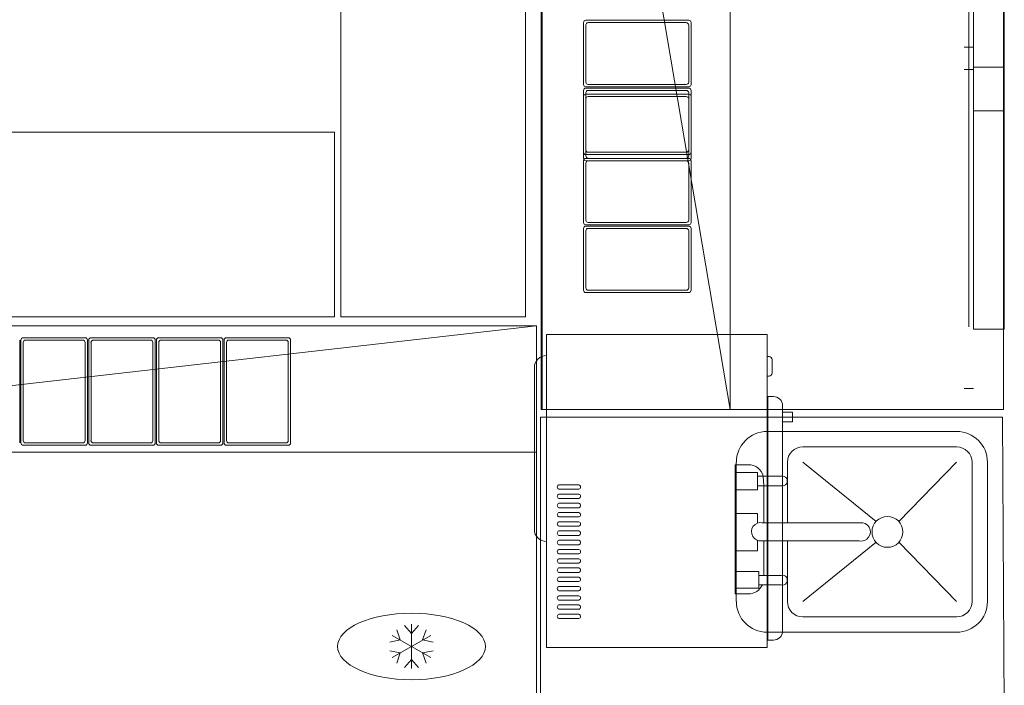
# Model space of a CAD drawing. Header units: millimetres. Extents: x 99250 to 122845, y -19292 to 18303.
# Tile 67 of 99: x 117910 to 119512, y 12924 to 14007. Entities that reach past the tile are written whole.
import ezdxf

# ---------------------------------------------------------------- set-up
doc = ezdxf.new("R2010")
doc.units = ezdxf.units.MM
doc.header["$MEASUREMENT"] = 0
doc.layers.add('IRISH HOUSE_HYD AIRPORT_DRAINAGE LAYOUT 1$0$GREY SCALE', color=8, linetype='Continuous')
doc.layers.add('IRISH HOUSE_HYD AIRPORT_DRAINAGE LAYOUT 1$0$GREYSCALE', color=8, linetype='Continuous', lineweight=0)
doc.layers.add('M-MEP-ELPR-EQUIP', color=6, linetype='Continuous', lineweight=20)

# ---------------------------------------------------------------- blocks, each defined once
blk = doc.blocks.new('IRISH HOUSE_HYD AIRPORT_DRAINAGE LAYOUT 1$0$FLOOR PLAN')
at = {"layer": 'IRISH HOUSE_HYD AIRPORT_DRAINAGE LAYOUT 1$0$GREYSCALE', "color": 8, "lineweight": 0}
for p, q in [((18758.8, 13373.1), (18758.8, 15177.4)), ((18760.3, 15177.4), (18760.3, 13875.4)), ((19066.1, 13373.1), (18760.3, 15177.4)), ((18760.3, 13373.1), (18760.3, 15177.4)), ((19066.1, 15177.4), (19066.1, 13373.1)), ((19510.7, 15177.4), (19510.7, 13373.1)), ((18432.6, 13523.6, 4524.1), (18432.6, 15166.8, 4524.1)), ((18733.3, 13523.6, 4524.1), (18733.3, 15166.8, 4524.1)), ((19512.1, 15090.3), (19512.1, 13586.7)), ((19454.4, 14281.9), (19454.4, 13862.3)), ((19461.9, 14285.6), (19461.9, 13858.6)), ((19512.1, 13858.6), (19512.1, 14285.6)), ((18827.7, 13901.7), (18827.7, 14002.3)), ((18827.7, 13901.7), (18827.7, 14002.3)), ((18831.5, 14006.1), (18998.8, 14006.1)), ((18831.5, 14006.1), (18998.8, 14006.1)), ((18835.3, 14002.3), (18994.9, 14002.3)), ((18835.3, 14002.3), (18994.9, 14002.3)), ((19002.6, 14002.3), (19002.6, 13901.7)), ((19002.6, 14002.3), (19002.6, 13901.7)), ((18831.5, 13905.6), (18831.5, 13998.5)), ((18831.5, 13905.6), (18831.5, 13998.5)), ((18998.8, 13998.5), (18998.8, 13905.6)), ((18998.8, 13998.5), (18998.8, 13905.6)), ((19446.9, 13962.6), (19461.9, 13962.6)), ((19446.9, 13926.1), (19461.9, 13926.1)), ((19454.4, 13507.5), (19454.4, 13926.1)), ((19461.9, 13929.8), (19461.9, 13503.8)), ((19512.1, 13929.8), (19461.9, 13929.8)), ((19512.1, 13503.8), (19512.1, 13929.8)), ((18827.7, 13791.5), (18827.7, 13892.1)), ((18827.7, 13791.5), (18827.7, 13892.1)), ((18998.8, 13897.9), (18831.5, 13897.9)), ((18998.8, 13897.9), (18831.5, 13897.9)), ((18831.5, 13895.9), (18998.8, 13895.9)), ((18831.5, 13895.9), (18998.8, 13895.9)), ((18994.9, 13901.7), (18835.3, 13901.7)), ((18994.9, 13901.7), (18835.3, 13901.7)), ((18835.3, 13892.1), (18994.9, 13892.1)), ((18835.3, 13892.1), (18994.9, 13892.1)), ((19002.6, 13892.1), (19002.6, 13791.5)), ((19002.6, 13892.1), (19002.6, 13791.5)), ((18827.7, 13882.1), (18827.7, 13781.5)), ((18827.7, 13882.1), (18827.7, 13781.5)), ((18831.5, 13795.3), (18831.5, 13888.3)), ((18831.5, 13795.3), (18831.5, 13888.3)), ((18998.8, 13885.9), (18831.5, 13885.9)), ((18998.8, 13885.9), (18831.5, 13885.9)), ((18831.5, 13878.3), (18831.5, 13785.4)), ((18831.5, 13878.3), (18831.5, 13785.4)), ((18994.9, 13882.1), (18835.3, 13882.1)), ((18994.9, 13882.1), (18835.3, 13882.1)), ((18998.8, 13888.3), (18998.8, 13795.3)), ((18998.8, 13888.3), (18998.8, 13795.3)), ((18998.8, 13785.4), (18998.8, 13878.3)), ((18998.8, 13785.4), (18998.8, 13878.3)), ((19002.6, 13781.5), (19002.6, 13882.1)), ((19002.6, 13781.5), (19002.6, 13882.1)), ((19461.9, 13858.6), (19512.1, 13858.6)), ((16947.6, 13824.3, 4524.1), (18422.5, 13824.3, 4524.1)), ((18422.5, 13824.3, 4524.1), (18422.5, 13523.6, 4524.1)), ((18827.7, 13777.7), (18827.7, 13677.2)), ((18827.7, 13777.7), (18827.7, 13677.2)), ((18998.8, 13787.7), (18831.5, 13787.7)), ((18998.8, 13787.7), (18831.5, 13787.7)), ((18998.8, 13781.5), (18831.5, 13781.5)), ((18998.8, 13781.5), (18831.5, 13781.5)), ((18831.5, 13777.7), (18998.8, 13777.7)), ((18831.5, 13777.7), (18998.8, 13777.7)), ((18994.9, 13791.5), (18835.3, 13791.5)), ((18994.9, 13791.5), (18835.3, 13791.5)), ((18835.3, 13781.5), (18994.9, 13781.5)), ((18835.3, 13781.5), (18994.9, 13781.5)), ((18994.9, 13777.7), (18835.3, 13777.7)), ((18994.9, 13777.7), (18835.3, 13777.7)), ((19002.6, 13677.2), (19002.6, 13777.7)), ((19002.6, 13677.2), (19002.6, 13777.7)), ((18831.5, 13773.9), (18831.5, 13681)), ((18831.5, 13773.9), (18831.5, 13681)), ((18998.8, 13681), (18998.8, 13773.9)), ((18998.8, 13681), (18998.8, 13773.9)), ((18827.7, 13667.5), (18827.7, 13566.9)), ((18827.7, 13667.5), (18827.7, 13566.9)), ((18831.5, 13673.3), (18998.8, 13673.3)), ((18831.5, 13673.3), (18998.8, 13673.3)), ((18998.8, 13671.3), (18831.5, 13671.3)), ((18998.8, 13671.3), (18831.5, 13671.3)), ((18835.3, 13677.2), (18994.9, 13677.2)), ((18835.3, 13677.2), (18994.9, 13677.2)), ((18994.9, 13667.5), (18835.3, 13667.5)), ((18994.9, 13667.5), (18835.3, 13667.5)), ((19002.6, 13566.9), (19002.6, 13667.5)), ((19002.6, 13566.9), (19002.6, 13667.5)), ((18831.5, 13663.7), (18831.5, 13570.8)), ((18831.5, 13663.7), (18831.5, 13570.8)), ((18998.8, 13570.8), (18998.8, 13663.7)), ((18998.8, 13570.8), (18998.8, 13663.7)), ((18831.5, 13563.1), (18998.8, 13563.1)), ((18831.5, 13563.1), (18998.8, 13563.1)), ((18835.3, 13566.9), (18994.9, 13566.9)), ((18835.3, 13566.9), (18994.9, 13566.9)), ((16947.6, 13523.6, 4524.1), (18422.5, 13523.6, 4524.1)), ((18432.6, 13523.6, 4524.1), (18733.3, 13523.6, 4524.1)), ((16946.6, 13508.8), (18750.9, 13508.8)), ((18750.9, 13508.8), (16946.6, 13303.3)), ((18750.9, 13508.8), (18750.9, 12858.8)), ((18016.7, 13489.6), (17916.1, 13489.6)), ((18016.7, 13489.6), (17916.1, 13489.6)), ((18126.9, 13489.6), (18026.3, 13489.6)), ((18126.9, 13489.6), (18026.3, 13489.6)), ((18136.5, 13489.6), (18237.1, 13489.6)), ((18136.5, 13489.6), (18237.1, 13489.6)), ((18246.7, 13489.6), (18347.3, 13489.6)), ((18246.7, 13489.6), (18347.3, 13489.6)), ((19126.5, 13494.9, 4465), (18767.6, 13494.9, 4465)), ((18767.6, 13484.9, 4465), (18767.6, 13494.9, 4465)), ((19126.5, 13494.9, 4465), (19126.5, 13484.9, 4465)), ((19461.9, 13503.8), (19512.1, 13503.8)), ((17910.3, 13318.5), (17910.3, 13485.8)), ((17910.3, 13318.5), (17910.3, 13485.8)), ((17912.3, 13485.8), (17912.3, 13318.5)), ((17912.3, 13485.8), (17912.3, 13318.5)), ((17916.1, 13482), (17916.1, 13322.4)), ((17916.1, 13482), (17916.1, 13322.4)), ((18012.8, 13485.8), (17919.9, 13485.8)), ((18012.8, 13485.8), (17919.9, 13485.8)), ((18016.7, 13322.4), (18016.7, 13482)), ((18016.7, 13322.4), (18016.7, 13482)), ((18020.5, 13318.5), (18020.5, 13485.8)), ((18020.5, 13318.5), (18020.5, 13485.8)), ((18022.5, 13485.8), (18022.5, 13318.5)), ((18022.5, 13485.8), (18022.5, 13318.5)), ((18026.3, 13482), (18026.3, 13322.4)), ((18026.3, 13482), (18026.3, 13322.4)), ((18123.1, 13485.8), (18030.1, 13485.8)), ((18123.1, 13485.8), (18030.1, 13485.8)), ((18126.9, 13322.4), (18126.9, 13482)), ((18126.9, 13322.4), (18126.9, 13482)), ((18130.7, 13318.5), (18130.7, 13485.8)), ((18130.7, 13318.5), (18130.7, 13485.8)), ((18132.7, 13318.5), (18132.7, 13485.8)), ((18132.7, 13318.5), (18132.7, 13485.8)), ((18136.5, 13322.4), (18136.5, 13482)), ((18136.5, 13322.4), (18136.5, 13482)), ((18140.3, 13485.8), (18233.3, 13485.8)), ((18140.3, 13485.8), (18233.3, 13485.8)), ((18237.1, 13482), (18237.1, 13322.4)), ((18237.1, 13482), (18237.1, 13322.4)), ((18240.9, 13485.8), (18240.9, 13318.5)), ((18240.9, 13485.8), (18240.9, 13318.5)), ((18242.9, 13318.5), (18242.9, 13485.8)), ((18242.9, 13318.5), (18242.9, 13485.8)), ((18246.7, 13322.4), (18246.7, 13482)), ((18246.7, 13322.4), (18246.7, 13482)), ((18250.6, 13485.8), (18343.5, 13485.8)), ((18250.6, 13485.8), (18343.5, 13485.8)), ((18347.3, 13482), (18347.3, 13322.4)), ((18347.3, 13482), (18347.3, 13322.4)), ((18351.1, 13485.8), (18351.1, 13318.5)), ((18351.1, 13485.8), (18351.1, 13318.5)), ((18767.6, 12995.7, 4465), (18767.6, 13484.9, 4465)), ((19126.5, 13484.9, 4465), (19126.5, 12995.7, 4465)), ((19126.5, 13459.1, 4465), (19129.5, 13459.1, 4465)), ((18747.6, 13440.7, 4465), (18747.6, 13178, 4465)), ((19134.5, 13454.1, 4465), (19134.5, 13432.2, 4465)), ((19126.5, 13427.2, 4465), (19129.5, 13427.2, 4465)), ((19127.5, 13394.1, 4465), (19127.5, 12997.5, 4465)), ((19127.5, 13394.1, 4465), (19136.5, 13394.1, 4465)), ((19446.9, 13407.2), (19461.9, 13407.2)), ((19151.5, 13012.6, 4465), (19151.5, 13379, 4465)), ((18757.4, 13360.6, 4524.1), (18757.4, 12864.4, 4524.1)), ((19509.1, 13360.6, 4524.1), (18757.4, 13360.6, 4524.1)), ((19510.7, 13373.1), (18758.8, 13373.1)), ((19126.5, 13367.3, 4465), (19127.5, 13367.3, 4465)), ((19151.5, 13368.4, 4465), (19152.5, 13368.4, 4465)), ((19152.5, 13368.4, 4465), (19167.6, 13368.4, 4465)), ((19167.6, 13353, 4465), (19167.6, 13368.4, 4465)), ((19512.2, 12864.4, 4524.1), (19509.1, 13360.6, 4524.1)), ((19151.5, 13353, 4465), (19152.5, 13353, 4465)), ((19167.6, 13353, 4465), (19152.5, 13353, 4465)), ((19434.7, 13337.1), (19126.4, 13337.1)), ((19434.7, 13337.1), (19126.4, 13337.1)), ((19434.7, 13337.1), (19126.4, 13337.1)), ((19434.7, 13337.1), (19126.4, 13337.1)), ((19434.7, 13337.1), (19126.4, 13337.1)), ((19434.7, 13337.1), (19126.4, 13337.1)), ((19434.7, 13337.1), (19126.4, 13337.1)), ((19434.7, 13337.1), (19126.4, 13337.1)), ((17916.1, 13314.7), (18016.7, 13314.7)), ((17916.1, 13314.7), (18016.7, 13314.7)), ((17919.9, 13318.5), (18012.8, 13318.5)), ((17919.9, 13318.5), (18012.8, 13318.5)), ((18026.3, 13314.7), (18126.9, 13314.7)), ((18026.3, 13314.7), (18126.9, 13314.7)), ((18030.1, 13318.5), (18123.1, 13318.5)), ((18030.1, 13318.5), (18123.1, 13318.5)), ((18237.1, 13314.7), (18136.5, 13314.7)), ((18237.1, 13314.7), (18136.5, 13314.7)), ((18233.3, 13318.5), (18140.3, 13318.5)), ((18233.3, 13318.5), (18140.3, 13318.5)), ((18347.3, 13314.7), (18246.7, 13314.7)), ((18347.3, 13314.7), (18246.7, 13314.7)), ((18343.5, 13318.5), (18250.6, 13318.5)), ((18343.5, 13318.5), (18250.6, 13318.5)), ((18750.9, 13303.3), (16946.6, 13303.3)), ((19434.7, 13312.1), (19184.5, 13312.1)), ((19434.7, 13312.1), (19184.5, 13312.1)), ((19434.7, 13312.1), (19184.5, 13312.1)), ((19434.7, 13312.1), (19184.5, 13312.1)), ((19434.7, 13312.1), (19184.5, 13312.1)), ((19434.7, 13312.1), (19184.5, 13312.1)), ((19434.7, 13312.1), (19184.5, 13312.1)), ((19434.7, 13312.1), (19184.5, 13312.1)), ((19074.4, 13072.7), (19074.4, 13283)), ((19074.4, 13283), (19095.8, 13283)), ((19074.4, 13072.7), (19074.4, 13283)), ((19074.4, 13283), (19095.8, 13283)), ((19074.4, 13072.7), (19074.4, 13283)), ((19074.4, 13283), (19095.8, 13283)), ((19074.4, 13072.7), (19074.4, 13283)), ((19074.4, 13283), (19095.8, 13283)), ((19074.4, 13072.7), (19074.4, 13283)), ((19074.4, 13283), (19095.8, 13283)), ((19074.4, 13072.7), (19074.4, 13283)), ((19074.4, 13283), (19095.8, 13283)), ((19074.4, 13072.7), (19074.4, 13283)), ((19074.4, 13283), (19095.8, 13283)), ((19074.4, 13072.7), (19074.4, 13283)), ((19074.4, 13283), (19095.8, 13283)), ((19076.2, 13287), (19076.2, 13060.5)), ((19076.2, 13287), (19076.2, 13060.5)), ((19076.2, 13287), (19076.2, 13060.5)), ((19076.2, 13287), (19076.2, 13060.5)), ((19076.2, 13287), (19076.2, 13060.5)), ((19076.2, 13287), (19076.2, 13060.5)), ((19076.2, 13287), (19076.2, 13060.5)), ((19076.2, 13287), (19076.2, 13060.5)), ((19159.4, 13287), (19159.4, 13188.7)), ((19159.4, 13287), (19159.4, 13188.7)), ((19159.4, 13287), (19159.4, 13188.7)), ((19159.4, 13287), (19159.4, 13188.7)), ((19159.4, 13287), (19159.4, 13188.7)), ((19159.4, 13287), (19159.4, 13188.7)), ((19159.4, 13287), (19159.4, 13188.7)), ((19159.4, 13287), (19159.4, 13188.7)), ((19303.6, 13190.6), (19184.5, 13287)), ((19303.6, 13190.6), (19184.5, 13287)), ((19303.6, 13190.6), (19184.5, 13287)), ((19303.6, 13190.6), (19184.5, 13287)), ((19303.6, 13190.6), (19184.5, 13287)), ((19303.6, 13190.6), (19184.5, 13287)), ((19303.6, 13190.6), (19184.5, 13287)), ((19303.6, 13190.6), (19184.5, 13287)), ((19434.7, 13287), (19340.7, 13190.6)), ((19434.7, 13287), (19340.7, 13190.6)), ((19434.7, 13287), (19340.7, 13190.6)), ((19434.7, 13287), (19340.7, 13190.6)), ((19434.7, 13287), (19340.7, 13190.6)), ((19434.7, 13287), (19340.7, 13190.6)), ((19434.7, 13287), (19340.7, 13190.6)), ((19434.7, 13287), (19340.7, 13190.6)), ((19459.8, 13060.5), (19459.8, 13287)), ((19459.8, 13060.5), (19459.8, 13287)), ((19459.8, 13060.5), (19459.8, 13287)), ((19459.8, 13060.5), (19459.8, 13287)), ((19459.8, 13060.5), (19459.8, 13287)), ((19459.8, 13060.5), (19459.8, 13287)), ((19459.8, 13060.5), (19459.8, 13287)), ((19459.8, 13060.5), (19459.8, 13287)), ((19484.8, 13060.5), (19484.8, 13287)), ((19484.8, 13060.5), (19484.8, 13287)), ((19484.8, 13060.5), (19484.8, 13287)), ((19484.8, 13060.5), (19484.8, 13287)), ((19484.8, 13060.5), (19484.8, 13287)), ((19484.8, 13060.5), (19484.8, 13287)), ((19484.8, 13060.5), (19484.8, 13287)), ((19484.8, 13060.5), (19484.8, 13287)), ((19075.2, 13242), (19075.2, 13270.4)), ((19075.2, 13270.4), (19110.7, 13270.4)), ((19075.2, 13242), (19075.2, 13270.4)), ((19075.2, 13270.4), (19110.7, 13270.4)), ((19075.2, 13242), (19075.2, 13270.4)), ((19075.2, 13270.4), (19110.7, 13270.4)), ((19075.2, 13242), (19075.2, 13270.4)), ((19075.2, 13270.4), (19110.7, 13270.4)), ((19075.2, 13242), (19075.2, 13270.4)), ((19075.2, 13270.4), (19110.7, 13270.4)), ((19075.2, 13242), (19075.2, 13270.4)), ((19075.2, 13270.4), (19110.7, 13270.4)), ((19075.2, 13242), (19075.2, 13270.4)), ((19075.2, 13270.4), (19110.7, 13270.4)), ((19075.2, 13242), (19075.2, 13270.4)), ((19075.2, 13270.4), (19110.7, 13270.4)), ((19110.7, 13270.4), (19110.7, 13242)), ((19110.7, 13270.4), (19110.7, 13242)), ((19110.7, 13270.4), (19110.7, 13242)), ((19110.7, 13270.4), (19110.7, 13242)), ((19110.7, 13270.4), (19110.7, 13242)), ((19110.7, 13270.4), (19110.7, 13242)), ((19110.7, 13270.4), (19110.7, 13242)), ((19110.7, 13270.4), (19110.7, 13242)), ((18787.4, 13250.4, 4465), (18820.2, 13250.4, 4465)), ((19149.2, 13264.3), (19110.7, 13264.3)), ((19149.2, 13264.3), (19110.7, 13264.3)), ((19149.2, 13248.8), (19110.7, 13248.8)), ((19149.2, 13248.8), (19110.7, 13248.8)), ((19149.2, 13248.8), (19110.7, 13248.8)), ((19149.2, 13248.8), (19110.7, 13248.8)), ((19149.2, 13248.8), (19110.7, 13248.8)), ((19149.2, 13248.8), (19110.7, 13248.8)), ((19149.2, 13248.8), (19110.7, 13248.8)), ((19149.2, 13248.8), (19110.7, 13248.8)), ((19120.1, 13264.3), (19120.9, 13248.8)), ((19120.1, 13264.3), (19120.9, 13248.8)), ((19120.9, 13248.8), (19120.9, 13188.7)), ((19120.9, 13248.8), (19120.9, 13188.7)), ((19120.9, 13248.8), (19120.9, 13188.7)), ((19120.9, 13248.8), (19120.9, 13188.7)), ((19120.9, 13248.8), (19120.9, 13188.7)), ((19120.9, 13248.8), (19120.9, 13188.7)), ((19120.9, 13248.8), (19120.9, 13188.7)), ((19120.9, 13248.8), (19120.9, 13188.7)), ((18820.2, 13243.1, 4465), (18787.4, 13243.1, 4465)), ((18787.4, 13235.3, 4465), (18820.2, 13235.3, 4465)), ((19110.7, 13242), (19075.2, 13242)), ((19110.7, 13242), (19075.2, 13242)), ((19110.7, 13242), (19075.2, 13242)), ((19110.7, 13242), (19075.2, 13242)), ((19110.7, 13242), (19075.2, 13242)), ((19110.7, 13242), (19075.2, 13242)), ((19110.7, 13242), (19075.2, 13242)), ((19110.7, 13242), (19075.2, 13242)), ((18820.2, 13228.1, 4465), (18787.4, 13228.1, 4465)), ((18787.4, 13220.3, 4465), (18820.2, 13220.3, 4465)), ((18820.2, 13213.1, 4465), (18787.4, 13213.1, 4465)), ((18787.4, 13205.3, 4465), (18820.2, 13205.3, 4465)), ((19074.4, 13142.8), (19074.4, 13203.5)), ((19074.4, 13203.5), (19110.7, 13203.5)), ((19074.4, 13142.8), (19074.4, 13203.5)), ((19074.4, 13203.5), (19110.7, 13203.5)), ((19074.4, 13142.8), (19074.4, 13203.5)), ((19074.4, 13203.5), (19110.7, 13203.5)), ((19074.4, 13142.8), (19074.4, 13203.5)), ((19074.4, 13203.5), (19110.7, 13203.5)), ((19074.4, 13142.8), (19074.4, 13203.5)), ((19074.4, 13203.5), (19110.7, 13203.5)), ((19074.4, 13142.8), (19074.4, 13203.5)), ((19074.4, 13203.5), (19110.7, 13203.5)), ((19074.4, 13142.8), (19074.4, 13203.5)), ((19074.4, 13203.5), (19110.7, 13203.5)), ((19074.4, 13142.8), (19074.4, 13203.5)), ((19074.4, 13203.5), (19110.7, 13203.5)), ((19110.7, 13203.5), (19110.7, 13188.1)), ((19110.7, 13203.5), (19110.7, 13188.1)), ((19110.7, 13203.5), (19110.7, 13188.1)), ((19110.7, 13203.5), (19110.7, 13188.1)), ((19110.7, 13203.5), (19110.7, 13188.1)), ((19110.7, 13203.5), (19110.7, 13188.1)), ((19110.7, 13203.5), (19110.7, 13188.1)), ((19110.7, 13203.5), (19110.7, 13188.1)), ((18820.2, 13198, 4465), (18787.4, 13198, 4465)), ((18787.4, 13190.2, 4465), (18820.2, 13190.2, 4465)), ((19277.6, 13188.7), (19117.8, 13188.7)), ((19277.6, 13188.7), (19117.8, 13188.7)), ((19277.6, 13188.7), (19117.8, 13188.7)), ((19277.6, 13188.7), (19117.8, 13188.7)), ((19277.6, 13188.7), (19117.8, 13188.7)), ((19277.6, 13188.7), (19117.8, 13188.7)), ((19277.6, 13188.7), (19117.8, 13188.7)), ((19277.6, 13188.7), (19117.8, 13188.7)), ((18820.2, 13183, 4465), (18787.4, 13183, 4465)), ((18787.4, 13175.2, 4465), (18820.2, 13175.2, 4465)), ((18820.2, 13168, 4465), (18787.4, 13168, 4465)), ((18787.4, 13160.1, 4465), (18820.2, 13160.1, 4465)), ((18820.2, 13152.9, 4465), (18787.4, 13152.9, 4465)), ((19110.7, 13159.9), (19110.7, 13142.8)), ((19110.7, 13159.9), (19110.7, 13142.8)), ((19110.7, 13159.9), (19110.7, 13142.8)), ((19110.7, 13159.9), (19110.7, 13142.8)), ((19110.7, 13159.9), (19110.7, 13142.8)), ((19110.7, 13159.9), (19110.7, 13142.8)), ((19110.7, 13159.9), (19110.7, 13142.8)), ((19110.7, 13159.9), (19110.7, 13142.8)), ((19117.5, 13159), (19276.1, 13159)), ((19117.5, 13159), (19276.1, 13159)), ((19117.5, 13159), (19276.1, 13159)), ((19117.5, 13159), (19276.1, 13159)), ((19117.5, 13159), (19276.1, 13159)), ((19117.5, 13159), (19276.1, 13159)), ((19117.5, 13159), (19276.1, 13159)), ((19117.5, 13159), (19276.1, 13159)), ((19120.9, 13159), (19120.9, 13103)), ((19120.9, 13159), (19120.9, 13103)), ((19120.9, 13159), (19120.9, 13103)), ((19120.9, 13159), (19120.9, 13103)), ((19120.9, 13159), (19120.9, 13103)), ((19120.9, 13159), (19120.9, 13103)), ((19120.9, 13159), (19120.9, 13103)), ((19120.9, 13159), (19120.9, 13103)), ((19159.4, 13159), (19159.4, 13060.5)), ((19159.4, 13159), (19159.4, 13060.5)), ((19159.4, 13159), (19159.4, 13060.5)), ((19159.4, 13159), (19159.4, 13060.5)), ((19159.4, 13159), (19159.4, 13060.5)), ((19159.4, 13159), (19159.4, 13060.5)), ((19159.4, 13159), (19159.4, 13060.5)), ((19159.4, 13159), (19159.4, 13060.5)), ((19303.6, 13156.9), (19184.5, 13060.5)), ((19303.6, 13156.9), (19184.5, 13060.5)), ((19303.6, 13156.9), (19184.5, 13060.5)), ((19303.6, 13156.9), (19184.5, 13060.5)), ((19303.6, 13156.9), (19184.5, 13060.5)), ((19303.6, 13156.9), (19184.5, 13060.5)), ((19303.6, 13156.9), (19184.5, 13060.5)), ((19303.6, 13156.9), (19184.5, 13060.5)), ((19434.7, 13060.5), (19340.7, 13156.9)), ((19434.7, 13060.5), (19340.7, 13156.9)), ((19434.7, 13060.5), (19340.7, 13156.9)), ((19434.7, 13060.5), (19340.7, 13156.9)), ((19434.7, 13060.5), (19340.7, 13156.9)), ((19434.7, 13060.5), (19340.7, 13156.9)), ((19434.7, 13060.5), (19340.7, 13156.9)), ((19434.7, 13060.5), (19340.7, 13156.9)), ((18787.4, 13145.1, 4465), (18820.2, 13145.1, 4465)), ((18820.2, 13137.9, 4465), (18787.4, 13137.9, 4465)), ((19110.7, 13142.8), (19074.4, 13142.8)), ((19110.7, 13142.8), (19074.4, 13142.8)), ((19110.7, 13142.8), (19074.4, 13142.8)), ((19110.7, 13142.8), (19074.4, 13142.8)), ((19110.7, 13142.8), (19074.4, 13142.8)), ((19110.7, 13142.8), (19074.4, 13142.8)), ((19110.7, 13142.8), (19074.4, 13142.8)), ((19110.7, 13142.8), (19074.4, 13142.8)), ((18787.4, 13130.1, 4465), (18820.2, 13130.1, 4465)), ((18820.2, 13122.8, 4465), (18787.4, 13122.8, 4465)), ((18787.4, 13115, 4465), (18820.2, 13115, 4465)), ((18820.2, 13107.8, 4465), (18787.4, 13107.8, 4465)), ((19075.2, 13082.2), (19075.2, 13109)), ((19075.2, 13109), (19113, 13109)), ((19075.2, 13082.2), (19075.2, 13109)), ((19075.2, 13109), (19113, 13109)), ((19075.2, 13082.2), (19075.2, 13109)), ((19075.2, 13109), (19113, 13109)), ((19075.2, 13082.2), (19075.2, 13109)), ((19075.2, 13109), (19113, 13109)), ((19075.2, 13082.2), (19075.2, 13109)), ((19075.2, 13109), (19113, 13109)), ((19075.2, 13082.2), (19075.2, 13109)), ((19075.2, 13109), (19113, 13109)), ((19075.2, 13082.2), (19075.2, 13109)), ((19075.2, 13109), (19113, 13109)), ((19075.2, 13082.2), (19075.2, 13109)), ((19075.2, 13109), (19113, 13109)), ((19113, 13109), (19113, 13082.2)), ((19113, 13109), (19113, 13082.2)), ((19113, 13109), (19113, 13082.2)), ((19113, 13109), (19113, 13082.2)), ((19113, 13109), (19113, 13082.2)), ((19113, 13109), (19113, 13082.2)), ((19113, 13109), (19113, 13082.2)), ((19113, 13109), (19113, 13082.2)), ((18787.4, 13100, 4465), (18820.2, 13100, 4465)), ((18820.2, 13092.8, 4465), (18787.4, 13092.8, 4465)), ((19113, 13103), (19149.2, 13103)), ((19113, 13103), (19149.2, 13103)), ((19113, 13103), (19149.2, 13103)), ((19113, 13103), (19149.2, 13103)), ((19113, 13103), (19149.2, 13103)), ((19113, 13103), (19149.2, 13103)), ((19113, 13103), (19149.2, 13103)), ((19113, 13103), (19149.2, 13103)), ((18787.4, 13085, 4465), (18820.2, 13085, 4465)), ((18820.2, 13077.7, 4465), (18787.4, 13077.7, 4465)), ((19095.8, 13072.7), (19074.4, 13072.7)), ((19095.8, 13072.7), (19074.4, 13072.7)), ((19095.8, 13072.7), (19074.4, 13072.7)), ((19095.8, 13072.7), (19074.4, 13072.7)), ((19095.8, 13072.7), (19074.4, 13072.7)), ((19095.8, 13072.7), (19074.4, 13072.7)), ((19095.8, 13072.7), (19074.4, 13072.7)), ((19095.8, 13072.7), (19074.4, 13072.7)), ((19113, 13082.2), (19075.2, 13082.2)), ((19113, 13082.2), (19075.2, 13082.2)), ((19113, 13082.2), (19075.2, 13082.2)), ((19113, 13082.2), (19075.2, 13082.2)), ((19113, 13082.2), (19075.2, 13082.2)), ((19113, 13082.2), (19075.2, 13082.2)), ((19113, 13082.2), (19075.2, 13082.2)), ((19113, 13082.2), (19075.2, 13082.2)), ((19149.2, 13087.4), (19113, 13087.4)), ((19149.2, 13087.4), (19113, 13087.4)), ((19149.2, 13087.4), (19113, 13087.4)), ((19149.2, 13087.4), (19113, 13087.4)), ((19149.2, 13087.4), (19113, 13087.4)), ((19149.2, 13087.4), (19113, 13087.4)), ((19149.2, 13087.4), (19113, 13087.4)), ((19149.2, 13087.4), (19113, 13087.4)), ((18787.4, 13069.9, 4465), (18820.2, 13069.9, 4465)), ((18820.2, 13062.7, 4465), (18787.4, 13062.7, 4465)), ((18787.4, 13054.9, 4465), (18820.2, 13054.9, 4465)), ((18820.2, 13047.7, 4465), (18787.4, 13047.7, 4465)), ((18787.4, 13039.9, 4465), (18820.2, 13039.9, 4465)), ((18820.2, 13032.6, 4465), (18787.4, 13032.6, 4465)), ((19126.5, 13024.3, 4465), (19127.5, 13024.3, 4465)), ((19184.5, 13035.4), (19434.7, 13035.4)), ((19184.5, 13035.4), (19434.7, 13035.4)), ((19184.5, 13035.4), (19434.7, 13035.4)), ((19184.5, 13035.4), (19434.7, 13035.4)), ((19184.5, 13035.4), (19434.7, 13035.4)), ((19184.5, 13035.4), (19434.7, 13035.4)), ((19184.5, 13035.4), (19434.7, 13035.4)), ((19184.5, 13035.4), (19434.7, 13035.4)), ((19126.4, 13010.4), (19434.7, 13010.4)), ((19126.4, 13010.4), (19434.7, 13010.4)), ((19126.4, 13010.4), (19434.7, 13010.4)), ((19126.4, 13010.4), (19434.7, 13010.4)), ((19126.4, 13010.4), (19434.7, 13010.4)), ((19126.4, 13010.4), (19434.7, 13010.4)), ((19126.4, 13010.4), (19434.7, 13010.4)), ((19126.4, 13010.4), (19434.7, 13010.4)), ((18767.6, 12985.7, 4465), (18767.6, 12995.7, 4465)), ((19126.5, 12995.7, 4465), (19126.5, 12985.7, 4465)), ((19127.5, 12997.5, 4465), (19136.5, 12997.5, 4465)), ((18767.6, 12985.7, 4465), (19126.5, 12985.7, 4465))]:
    blk.add_line(p, q, dxfattribs=at)
at = {"layer": 'IRISH HOUSE_HYD AIRPORT_DRAINAGE LAYOUT 1$0$GREYSCALE', "color": 8, "lineweight": 0, "ltscale": 700}
for p, q in [((18529.5, 12997.8, -661.6), (18523.8, 13014.3, -661.6)), ((18529.5, 12997.8, -661.6), (18523.8, 13014.3, -661.6)), ((18547.7, 13008.3, -661.6), (18536.2, 13021.5, -661.6)), ((18547.7, 13008.3, -661.6), (18536.2, 13021.5, -661.6)), ((18547.7, 12951.2, -661.6), (18547.7, 13023.3, -661.6)), ((18547.7, 12951.2, -661.6), (18547.7, 13023.3, -661.6)), ((18547.7, 13008.3, -661.6), (18559.2, 13021.5, -661.6)), ((18547.7, 13008.3, -661.6), (18559.2, 13021.5, -661.6)), ((18565.9, 12997.8, -661.6), (18571.6, 13014.3, -661.6)), ((18565.9, 12997.8, -661.6), (18571.6, 13014.3, -661.6)), ((18529.5, 12997.8, -661.6), (18512.3, 12994.4, -661.6)), ((18529.5, 12997.8, -661.6), (18512.3, 12994.4, -661.6)), ((18516.5, 12969.2, -661.6), (18579, 13005.3, -661.6)), ((18516.5, 13005.3, -661.6), (18579, 12969.2, -661.6)), ((18516.5, 12969.2, -661.6), (18579, 13005.3, -661.6)), ((18516.5, 13005.3, -661.6), (18579, 12969.2, -661.6)), ((18565.9, 12997.8, -661.6), (18583.1, 12994.4, -661.6)), ((18565.9, 12997.8, -661.6), (18583.1, 12994.4, -661.6)), ((18529.5, 12976.7, -661.6), (18512.3, 12980.1, -661.6)), ((18529.5, 12976.7, -661.6), (18512.3, 12980.1, -661.6)), ((18529.5, 12976.7, -661.6), (18523.8, 12960.2, -661.6)), ((18529.5, 12976.7, -661.6), (18523.8, 12960.2, -661.6)), ((18565.9, 12976.7, -661.6), (18583.1, 12980.1, -661.6)), ((18565.9, 12976.7, -661.6), (18583.1, 12980.1, -661.6)), ((18565.9, 12976.7, -661.6), (18571.6, 12960.2, -661.6)), ((18565.9, 12976.7, -661.6), (18571.6, 12960.2, -661.6)), ((18547.7, 12966.2, -661.6), (18536.2, 12953, -661.6)), ((18547.7, 12966.2, -661.6), (18536.2, 12953, -661.6)), ((18547.7, 12966.2, -661.6), (18559.2, 12953, -661.6)), ((18547.7, 12966.2, -661.6), (18559.2, 12953, -661.6))]:
    blk.add_line(p, q, dxfattribs=at)
at = {"layer": 'IRISH HOUSE_HYD AIRPORT_DRAINAGE LAYOUT 1$0$GREYSCALE', "color": 8, "lineweight": 0}
blk.add_circle((19322.1, 13173.7), 25.1, dxfattribs=at)
blk.add_circle((19322.1, 13173.7), 25.1, dxfattribs=at)
blk.add_circle((19322.1, 13173.7), 25.1, dxfattribs=at)
blk.add_circle((19322.1, 13173.7), 25.1, dxfattribs=at)
blk.add_circle((19322.1, 13173.7), 25.1, dxfattribs=at)
blk.add_circle((19322.1, 13173.7), 25.1, dxfattribs=at)
blk.add_circle((19322.1, 13173.7), 25.1, dxfattribs=at)
blk.add_circle((19322.1, 13173.7), 25.1, dxfattribs=at)
for centre, radius, start, end in [((18831.5, 14002.3), 3.82, 90, 180), ((18831.5, 14002.3), 3.82, 90, 180), ((18835.3, 13998.5), 3.82, 90, 180), ((18835.3, 13998.5), 3.82, 90, 180), ((18994.9, 13998.5), 3.82, 360, 90), ((18994.9, 13998.5), 3.82, 360, 90), ((18998.8, 14002.3), 3.82, 360, 90), ((18998.8, 14002.3), 3.82, 360, 90), ((18835.3, 13905.6), 3.82, 180, 270), ((18835.3, 13905.6), 3.82, 180, 270), ((18994.9, 13905.6), 3.82, 270, 360), ((18994.9, 13905.6), 3.82, 270, 360), ((18831.5, 13901.7), 3.82, 180, 270), ((18831.5, 13901.7), 3.82, 180, 270), ((18831.5, 13892.1), 3.82, 90, 180), ((18831.5, 13892.1), 3.82, 90, 180), ((18835.3, 13888.3), 3.82, 90, 180), ((18835.3, 13888.3), 3.82, 90, 180), ((18994.9, 13888.3), 3.82, 0, 90), ((18994.9, 13888.3), 3.82, 0, 90), ((18998.8, 13901.7), 3.82, 270, 360), ((18998.8, 13901.7), 3.82, 270, 360), ((18998.8, 13892.1), 3.82, 360, 90), ((18998.8, 13892.1), 3.82, 360, 90), ((18831.5, 13882.1), 3.82, 90, 180), ((18831.5, 13882.1), 3.82, 90, 180), ((18835.3, 13878.3), 3.82, 90, 180), ((18835.3, 13878.3), 3.82, 90, 180), ((18994.9, 13878.3), 3.82, 0, 90), ((18994.9, 13878.3), 3.82, 0, 90), ((18998.8, 13882.1), 3.82, 0, 90), ((18998.8, 13882.1), 3.82, 0, 90), ((18835.3, 13795.3), 3.82, 180, 270), ((18835.3, 13795.3), 3.82, 180, 270), ((18994.9, 13795.3), 3.82, 270, 360), ((18994.9, 13795.3), 3.82, 270, 360), ((18831.5, 13791.5), 3.82, 180, 270), ((18831.5, 13791.5), 3.82, 180, 270), ((18831.5, 13781.5), 3.82, 180, 270), ((18831.5, 13777.7), 3.82, 90, 180), ((18831.5, 13781.5), 3.82, 180, 270), ((18831.5, 13777.7), 3.82, 90, 180), ((18835.3, 13785.4), 3.82, 180, 270), ((18835.3, 13785.4), 3.82, 180, 270), ((18835.3, 13773.9), 3.82, 90, 180), ((18835.3, 13773.9), 3.82, 90, 180), ((18994.9, 13785.4), 3.82, 270, 0), ((18994.9, 13785.4), 3.82, 270, 0), ((18994.9, 13773.9), 3.82, 0, 90), ((18994.9, 13773.9), 3.82, 0, 90), ((18998.8, 13791.5), 3.82, 270, 0), ((18998.8, 13791.5), 3.82, 270, 0), ((18998.8, 13781.5), 3.82, 270, 0), ((18998.8, 13777.7), 3.82, 360, 90), ((18998.8, 13781.5), 3.82, 270, 0), ((18998.8, 13777.7), 3.82, 360, 90), ((18835.3, 13681), 3.82, 180, 270), ((18835.3, 13681), 3.82, 180, 270), ((18994.9, 13681), 3.82, 270, 0), ((18994.9, 13681), 3.82, 270, 0), ((18831.5, 13677.2), 3.82, 180, 270), ((18831.5, 13677.2), 3.82, 180, 270), ((18831.5, 13667.5), 3.82, 90, 180), ((18831.5, 13667.5), 3.82, 90, 180), ((18835.3, 13663.7), 3.82, 90, 180), ((18835.3, 13663.7), 3.82, 90, 180), ((18994.9, 13663.7), 3.82, 0, 90), ((18994.9, 13663.7), 3.82, 0, 90), ((18998.8, 13677.2), 3.82, 270, 0), ((18998.8, 13677.2), 3.82, 270, 0), ((18998.8, 13667.5), 3.82, 0, 90), ((18998.8, 13667.5), 3.82, 0, 90), ((18835.3, 13570.8), 3.82, 180, 270), ((18835.3, 13570.8), 3.82, 180, 270), ((18994.9, 13570.8), 3.82, 270, 0), ((18994.9, 13570.8), 3.82, 270, 0), ((18831.5, 13566.9), 3.82, 180, 270), ((18831.5, 13566.9), 3.82, 180, 270), ((18998.8, 13566.9), 3.82, 270, 0), ((18998.8, 13566.9), 3.82, 270, 0), ((17916.1, 13485.8), 3.82, 90, 180), ((17916.1, 13485.8), 3.82, 90, 180), ((18016.7, 13485.8), 3.82, 360, 90), ((18016.7, 13485.8), 3.82, 360, 90), ((18026.3, 13485.8), 3.82, 90, 180), ((18026.3, 13485.8), 3.82, 90, 180), ((18126.9, 13485.8), 3.82, 0, 90), ((18126.9, 13485.8), 3.82, 0, 90), ((18136.5, 13485.8), 3.82, 90, 180), ((18136.5, 13485.8), 3.82, 90, 180), ((18237.1, 13485.8), 3.82, 0, 90), ((18237.1, 13485.8), 3.82, 0, 90), ((18246.7, 13485.8), 3.82, 90, 180), ((18246.7, 13485.8), 3.82, 90, 180), ((18347.3, 13485.8), 3.82, 360, 90), ((18347.3, 13485.8), 3.82, 360, 90), ((17919.9, 13482), 3.82, 90, 180), ((17919.9, 13482), 3.82, 90, 180), ((18012.8, 13482), 3.82, 0, 90), ((18012.8, 13482), 3.82, 0, 90), ((18030.1, 13482), 3.82, 90, 180), ((18030.1, 13482), 3.82, 90, 180), ((18123.1, 13482), 3.82, 0, 90), ((18123.1, 13482), 3.82, 0, 90), ((18140.3, 13482), 3.82, 90, 180), ((18140.3, 13482), 3.82, 90, 180), ((18233.3, 13482), 3.82, 360, 90), ((18233.3, 13482), 3.82, 360, 90), ((18250.6, 13482), 3.82, 90, 180), ((18250.6, 13482), 3.82, 90, 180), ((18343.5, 13482), 3.82, 0, 90), ((18343.5, 13482), 3.82, 0, 90), ((18767.6, 13440.7, 4465), 20, 90, 180), ((19129.5, 13454.1, 4465), 5.01, 0, 90), ((19129.5, 13432.2, 4465), 5.01, 270, 0), ((19136.5, 13379, 4465), 15, 0, 90), ((19126.4, 13287), 50.1, 90, 180), ((19126.4, 13287), 50.1, 90, 180), ((19126.4, 13287), 50.1, 90, 180), ((19126.4, 13287), 50.1, 90, 180), ((19126.4, 13287), 50.1, 90, 180), ((19126.4, 13287), 50.1, 90, 180), ((19126.4, 13287), 50.1, 90, 180), ((19126.4, 13287), 50.1, 90, 180), ((19434.7, 13287), 50.1, 0, 90), ((19434.7, 13287), 50.1, 0, 90), ((19434.7, 13287), 50.1, 0, 90), ((19434.7, 13287), 50.1, 0, 90), ((19434.7, 13287), 50.1, 0, 90), ((19434.7, 13287), 50.1, 0, 90), ((19434.7, 13287), 50.1, 0, 90), ((19434.7, 13287), 50.1, 0, 90), ((17916.1, 13318.5), 3.82, 180, 270), ((17916.1, 13318.5), 3.82, 180, 270), ((17919.9, 13322.4), 3.82, 180, 270), ((17919.9, 13322.4), 3.82, 180, 270), ((18012.8, 13322.4), 3.82, 270, 360), ((18012.8, 13322.4), 3.82, 270, 360), ((18016.7, 13318.5), 3.82, 270, 0), ((18016.7, 13318.5), 3.82, 270, 0), ((18026.3, 13318.5), 3.82, 180, 270), ((18026.3, 13318.5), 3.82, 180, 270), ((18030.1, 13322.4), 3.82, 180, 270), ((18030.1, 13322.4), 3.82, 180, 270), ((18123.1, 13322.4), 3.82, 270, 0), ((18123.1, 13322.4), 3.82, 270, 0), ((18126.9, 13318.5), 3.82, 270, 0), ((18126.9, 13318.5), 3.82, 270, 0), ((18136.5, 13318.5), 3.82, 180, 270), ((18136.5, 13318.5), 3.82, 180, 270), ((18140.3, 13322.4), 3.82, 180, 270), ((18140.3, 13322.4), 3.82, 180, 270), ((18233.3, 13322.4), 3.82, 270, 0), ((18233.3, 13322.4), 3.82, 270, 0), ((18237.1, 13318.5), 3.82, 270, 360), ((18237.1, 13318.5), 3.82, 270, 360), ((18246.7, 13318.5), 3.82, 180, 270), ((18246.7, 13318.5), 3.82, 180, 270), ((18250.6, 13322.4), 3.82, 180, 270), ((18250.6, 13322.4), 3.82, 180, 270), ((18343.5, 13322.4), 3.82, 270, 360), ((18343.5, 13322.4), 3.82, 270, 360), ((18347.3, 13318.5), 3.82, 270, 0), ((18347.3, 13318.5), 3.82, 270, 0), ((19184.5, 13287), 25.1, 90, 180), ((19184.5, 13287), 25.1, 90, 180), ((19184.5, 13287), 25.1, 90, 180), ((19184.5, 13287), 25.1, 90, 180), ((19184.5, 13287), 25.1, 90, 180), ((19184.5, 13287), 25.1, 90, 180), ((19184.5, 13287), 25.1, 90, 180), ((19184.5, 13287), 25.1, 90, 180), ((19434.7, 13287), 25.1, 0, 90), ((19434.7, 13287), 25.1, 0, 90), ((19434.7, 13287), 25.1, 0, 90), ((19434.7, 13287), 25.1, 0, 90), ((19434.7, 13287), 25.1, 0, 90), ((19434.7, 13287), 25.1, 0, 90), ((19434.7, 13287), 25.1, 0, 90), ((19434.7, 13287), 25.1, 0, 90), ((19095.8, 13257.9), 25.1, 14.719, 90), ((19095.8, 13257.9), 25.1, 14.719, 90), ((19095.8, 13257.9), 25.1, 14.719, 90), ((19095.8, 13257.9), 25.1, 14.719, 90), ((19095.8, 13257.9), 25.1, 14.719, 90), ((19095.8, 13257.9), 25.1, 14.719, 90), ((19095.8, 13257.9), 25.1, 14.719, 90), ((19095.8, 13257.9), 25.1, 14.719, 90), ((19151.2, 13256.5), 8.02, 255.6134, 104.3866), ((19151.2, 13256.5), 8.02, 255.6134, 104.3866), ((19151.2, 13256.5), 8.02, 255.6134, 104.3866), ((19151.2, 13256.5), 8.02, 255.6134, 104.3866), ((19151.2, 13256.5), 8.02, 255.6134, 104.3866), ((19151.2, 13256.5), 8.02, 255.6134, 104.3866), ((19151.2, 13256.5), 8.02, 255.6134, 104.3866), ((19151.2, 13256.5), 8.02, 255.6134, 104.3866), ((18788.7, 13246.7, 4465), 3.81, 108.7415, 251.2585), ((18818.9, 13246.7, 4465), 3.84, 289.6898, 70.3102), ((18788.7, 13231.7, 4465), 3.81, 108.7415, 251.2585), ((18818.9, 13231.7, 4465), 3.84, 289.6898, 70.3102), ((18788.7, 13216.7, 4465), 3.81, 108.7415, 251.2585), ((18818.9, 13216.7, 4465), 3.84, 289.6898, 70.3102), ((18788.7, 13201.6, 4465), 3.81, 108.7415, 251.2585), ((18818.9, 13201.6, 4465), 3.84, 289.6898, 70.3102), ((18788.7, 13186.6, 4465), 3.81, 108.7415, 251.2585), ((18818.9, 13186.6, 4465), 3.84, 289.6898, 70.3102), ((19115.8, 13174), 15, 77.8667, 276.3738), ((19115.8, 13174), 15, 77.8667, 276.3738), ((19115.8, 13174), 15, 77.8667, 276.3738), ((19115.8, 13174), 15, 77.8667, 276.3738), ((19115.8, 13174), 15, 77.8667, 276.3738), ((19115.8, 13174), 15, 77.8667, 276.3738), ((19115.8, 13174), 15, 77.8667, 276.3738), ((19115.8, 13174), 15, 77.8667, 276.3738), ((19279.3, 13173.7), 15, 257.8667, 96.3738), ((19279.3, 13173.7), 15, 257.8667, 96.3738), ((19279.3, 13173.7), 15, 257.8667, 96.3738), ((19279.3, 13173.7), 15, 257.8667, 96.3738), ((19279.3, 13173.7), 15, 257.8667, 96.3738), ((19279.3, 13173.7), 15, 257.8667, 96.3738), ((19279.3, 13173.7), 15, 257.8667, 96.3738), ((19279.3, 13173.7), 15, 257.8667, 96.3738), ((18767.6, 13178, 4465), 20, 180, 270), ((18788.7, 13171.6, 4465), 3.81, 108.7415, 251.2585), ((18818.9, 13171.6, 4465), 3.84, 289.6898, 70.3102), ((18788.7, 13156.5, 4465), 3.81, 108.7415, 251.2585), ((18818.9, 13156.5, 4465), 3.84, 289.6898, 70.3102), ((18788.7, 13141.5, 4465), 3.81, 108.7415, 251.2585), ((18818.9, 13141.5, 4465), 3.84, 289.6898, 70.3102), ((18788.7, 13126.5, 4465), 3.81, 108.7415, 251.2585), ((18818.9, 13126.5, 4465), 3.84, 289.6898, 70.3102), ((18788.7, 13111.4, 4465), 3.81, 108.7415, 251.2585), ((18818.9, 13111.4, 4465), 3.84, 289.6898, 70.3102), ((18788.7, 13096.4, 4465), 3.81, 108.7415, 251.2585), ((18818.9, 13096.4, 4465), 3.84, 289.6898, 70.3102), ((19151.2, 13095.2), 8.02, 255.6134, 104.3866), ((19151.2, 13095.2), 8.02, 255.6134, 104.3866), ((19151.2, 13095.2), 8.02, 255.6134, 104.3866), ((19151.2, 13095.2), 8.02, 255.6134, 104.3866), ((19151.2, 13095.2), 8.02, 255.6134, 104.3866), ((19151.2, 13095.2), 8.02, 255.6134, 104.3866), ((19151.2, 13095.2), 8.02, 255.6134, 104.3866), ((19151.2, 13095.2), 8.02, 255.6134, 104.3866), ((18788.7, 13081.4, 4465), 3.81, 108.7415, 251.2585), ((18818.9, 13081.4, 4465), 3.84, 289.6898, 70.3102), ((19095.8, 13097.8), 25.1, 270, 335.5597), ((19095.8, 13097.8), 25.1, 270, 335.5597), ((19095.8, 13097.8), 25.1, 270, 335.5597), ((19095.8, 13097.8), 25.1, 270, 335.5597), ((19095.8, 13097.8), 25.1, 270, 335.5597), ((19095.8, 13097.8), 25.1, 270, 335.5597), ((19095.8, 13097.8), 25.1, 270, 335.5597), ((19095.8, 13097.8), 25.1, 270, 335.5597), ((18788.7, 13066.3, 4465), 3.81, 108.7415, 251.2585), ((18818.9, 13066.3, 4465), 3.84, 289.6898, 70.3102), ((19126.4, 13060.5), 50.1, 180, 270), ((19126.4, 13060.5), 50.1, 180, 270), ((19126.4, 13060.5), 50.1, 180, 270), ((19126.4, 13060.5), 50.1, 180, 270), ((19126.4, 13060.5), 50.1, 180, 270), ((19126.4, 13060.5), 50.1, 180, 270), ((19126.4, 13060.5), 50.1, 180, 270), ((19126.4, 13060.5), 50.1, 180, 270), ((19184.5, 13060.5), 25.1, 180, 270), ((19184.5, 13060.5), 25.1, 180, 270), ((19184.5, 13060.5), 25.1, 180, 270), ((19184.5, 13060.5), 25.1, 180, 270), ((19184.5, 13060.5), 25.1, 180, 270), ((19184.5, 13060.5), 25.1, 180, 270), ((19184.5, 13060.5), 25.1, 180, 270), ((19184.5, 13060.5), 25.1, 180, 270), ((19434.7, 13060.5), 50.1, 270, 360), ((19434.7, 13060.5), 25.1, 270, 360), ((19434.7, 13060.5), 50.1, 270, 360), ((19434.7, 13060.5), 25.1, 270, 360), ((19434.7, 13060.5), 50.1, 270, 360), ((19434.7, 13060.5), 25.1, 270, 360), ((19434.7, 13060.5), 50.1, 270, 360), ((19434.7, 13060.5), 25.1, 270, 360), ((19434.7, 13060.5), 50.1, 270, 360), ((19434.7, 13060.5), 25.1, 270, 360), ((19434.7, 13060.5), 50.1, 270, 360), ((19434.7, 13060.5), 25.1, 270, 360), ((19434.7, 13060.5), 50.1, 270, 360), ((19434.7, 13060.5), 25.1, 270, 360), ((19434.7, 13060.5), 50.1, 270, 360), ((19434.7, 13060.5), 25.1, 270, 360), ((18788.7, 13051.3, 4465), 3.81, 108.7415, 251.2585), ((18818.9, 13051.3, 4465), 3.84, 289.6898, 70.3102), ((18788.7, 13036.2, 4465), 3.81, 108.7415, 251.2585), ((18818.9, 13036.2, 4465), 3.84, 289.6898, 70.3102), ((19136.5, 13012.6, 4465), 15, 270, 0)]:
    blk.add_arc(centre, radius, start, end, dxfattribs=at)
at = {"layer": 'IRISH HOUSE_HYD AIRPORT_DRAINAGE LAYOUT 1$0$GREYSCALE', "color": 8, "lineweight": 0, "ltscale": 700}
blk.add_ellipse((18547.7, 12987.3, -661.6), major_axis=(-120.3, 0), ratio=0.45, dxfattribs=at)
blk.add_ellipse((18547.7, 12987.3, -661.6), major_axis=(-120.3, 0), ratio=0.45, dxfattribs=at)
blk = doc.blocks.new('IRISH HOUSE_HYD AIRPORT_DRAINAGE LAYOUT 1')
at = {"layer": 'IRISH HOUSE_HYD AIRPORT_DRAINAGE LAYOUT 1$0$GREY SCALE'}
blk.add_blockref('IRISH HOUSE_HYD AIRPORT_DRAINAGE LAYOUT 1$0$FLOOR PLAN', (0, 0), dxfattribs=at)

msp = doc.modelspace()

# ---------------------------------------------------------------- block references
at = {"layer": 'M-MEP-ELPR-EQUIP'}
msp.add_blockref('IRISH HOUSE_HYD AIRPORT_DRAINAGE LAYOUT 1', (100000, 0), dxfattribs=at)

doc.saveas('drawing.dxf')
